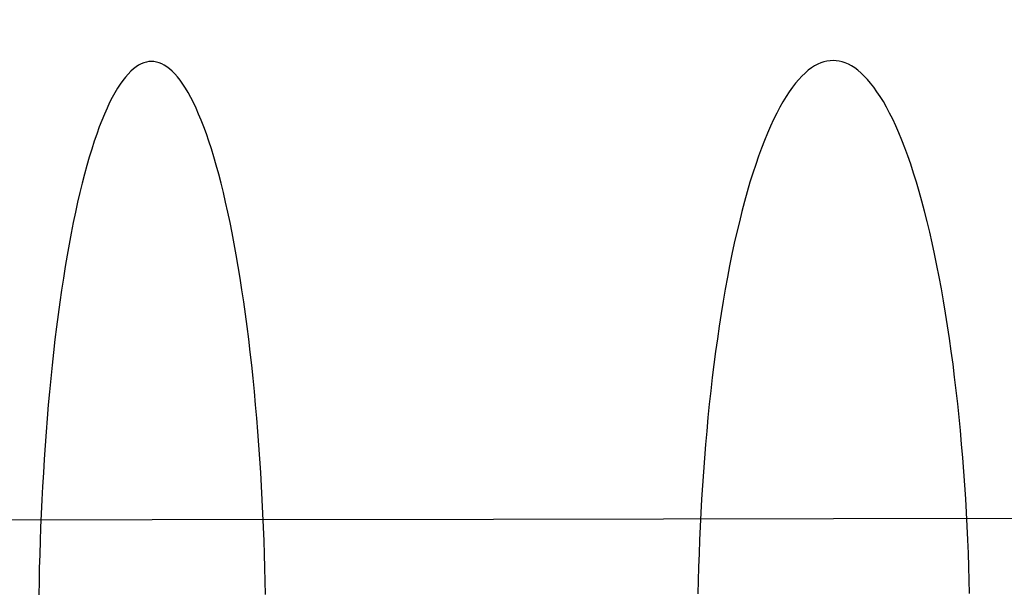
# Model space of a CAD drawing. Header units: millimetres. Extents: x -2852 to 102, y -106 to 97.
# Tile 152 of 256: x -2266 to -2255, y -4 to 3. Entities that reach past the tile are written whole.
import ezdxf

# ---------------------------------------------------------------- set-up
doc = ezdxf.new("R2010")
doc.units = ezdxf.units.MM
doc.header["$MEASUREMENT"] = 0
doc.layers.add('Predefinito', color=5, linetype='Continuous')

msp = doc.modelspace()

# ---------------------------------------------------------------- linework, layer by layer
at = {"layer": 'Predefinito', "extrusion": (-0.001367, 0.999999, 0)}
msp.add_lwpolyline([(1899.675, 1028.426), (1950.258, 936.031), (1967.4, 906.576), (1985.127, 877.47), (2004.656, 847.084), (2025.496, 816.669), (2036.395, 801.605), (2047.581, 786.753), (2059.049, 772.174), (2070.848, 757.863), (2082.852, 744.027), (2095.232, 730.528), (2107.74, 717.692), (2114.15, 711.428), (2120.669, 705.279), (2127.105, 699.424), (2133.652, 693.694), (2140.312, 688.097), (2147.091, 682.643), (2153.75, 677.524), (2160.526, 672.56), (2167.421, 667.763), (2174.437, 663.147), (2181.313, 658.884), (2188.305, 654.816), (2195.415, 650.956), (2202.643, 647.32), (2209.738, 644.036), (2216.937, 640.993), (2220.576, 639.566), (2224.24, 638.206), (2227.928, 636.914), (2231.641, 635.692), (2235.831, 634.409), (2240.048, 633.217), (2244.289, 632.118), (2248.553, 631.112), (2252.587, 630.248), (2256.638, 629.466), (2260.704, 628.764), (2264.783, 628.142), (2268.847, 627.604), (2272.92, 627.144), (2277, 626.761), (2281.087, 626.455), (2285.18, 626.225), (2289.276, 626.069), (2293.374, 625.988), (2297.474, 625.98), (2305.647, 626.178), (2313.808, 626.656), (2321.95, 627.406), (2330.063, 628.419), (2338.132, 629.686), (2346.159, 631.199), (2354.138, 632.953), (2362.062, 634.938), (2369.891, 637.139), (2377.656, 639.556), (2385.353, 642.184), (2392.976, 645.017), (2400.435, 648.013), (2407.813, 651.2), (2415.108, 654.575), (2422.316, 658.133), (2429.278, 661.787), (2436.148, 665.612), (2442.922, 669.605), (2449.594, 673.764), (2455.744, 677.809), (2461.797, 681.998), (2467.747, 686.333), (2473.588, 690.813), (2480.985, 696.836), (2488.178, 703.101), (2491.988, 706.596), (2495.734, 710.158), (2499.416, 713.788), (2503.033, 717.481), (2509.946, 724.917), (2516.606, 732.58), (2522.96, 740.381), (2529.076, 748.372), (2534.957, 756.525), (2540.622, 764.832), (2546.118, 773.325), (2551.424, 781.935), (2556.66, 790.821), (2561.74, 799.799), (2571.51, 817.968), (2626.828, 928.194), (2638.541, 949.732), (2651.216, 971.672), (2674.704, 1009.524), (2677.832, 1014.879), (2679.262, 1017.451), (2680.646, 1020.045), (2681.888, 1022.497), (2683.068, 1024.979), (2684.056, 1027.223), (2684.522, 1028.357), (2684.967, 1029.499)], dxfattribs=at)
msp.add_lwpolyline([(1899.675, 1028.426), (1950.258, 936.031), (1967.4, 906.576), (1985.127, 877.47), (2004.656, 847.084), (2025.496, 816.669), (2036.395, 801.605), (2047.581, 786.753), (2059.049, 772.174), (2070.848, 757.863), (2082.852, 744.027), (2095.232, 730.528), (2107.74, 717.692), (2114.15, 711.428), (2120.669, 705.279), (2127.105, 699.424), (2133.652, 693.694), (2140.312, 688.097), (2147.091, 682.643), (2153.75, 677.524), (2160.526, 672.56), (2167.421, 667.763), (2174.437, 663.147), (2181.313, 658.884), (2188.305, 654.816), (2195.415, 650.956), (2202.643, 647.32), (2209.738, 644.036), (2216.937, 640.993), (2220.576, 639.566), (2224.24, 638.206), (2227.928, 636.914), (2231.641, 635.692), (2235.831, 634.409), (2240.048, 633.217), (2244.289, 632.118), (2248.553, 631.112), (2252.587, 630.248), (2256.638, 629.466), (2260.704, 628.764), (2264.783, 628.142), (2268.847, 627.604), (2272.92, 627.144), (2277, 626.761), (2281.087, 626.455), (2285.18, 626.225), (2289.276, 626.069), (2293.374, 625.988), (2297.474, 625.98), (2305.647, 626.178), (2313.808, 626.656), (2321.95, 627.406), (2330.063, 628.419), (2338.132, 629.686), (2346.159, 631.199), (2354.138, 632.953), (2362.062, 634.938), (2369.891, 637.139), (2377.656, 639.556), (2385.353, 642.184), (2392.976, 645.017), (2400.435, 648.013), (2407.813, 651.2), (2415.108, 654.575), (2422.316, 658.133), (2429.278, 661.787), (2436.148, 665.612), (2442.922, 669.605), (2449.594, 673.764), (2455.744, 677.809), (2461.797, 681.998), (2467.747, 686.333), (2473.588, 690.813), (2480.985, 696.836), (2488.178, 703.101), (2491.988, 706.596), (2495.734, 710.158), (2499.416, 713.788), (2503.033, 717.481), (2509.946, 724.917), (2516.606, 732.58), (2522.96, 740.381), (2529.076, 748.372), (2534.957, 756.525), (2540.622, 764.832), (2546.118, 773.325), (2551.424, 781.935), (2556.66, 790.821), (2561.74, 799.799), (2571.51, 817.968), (2626.828, 928.194), (2638.541, 949.732), (2651.216, 971.672), (2674.704, 1009.524), (2677.832, 1014.879), (2679.262, 1017.451), (2680.646, 1020.045), (2681.888, 1022.497), (2683.068, 1024.979), (2684.056, 1027.223), (2684.522, 1028.357), (2684.967, 1029.499)], dxfattribs=at)
at = {"layer": 'Predefinito'}
for points in [[(-2263.425, -3.989, 621.304), (-2263.428, -3.829, 621.32), (-2263.432, -3.669, 621.339), (-2263.437, -3.507, 621.363), (-2263.443, -3.345, 621.391), (-2263.449, -3.182, 621.422), (-2263.457, -3.019, 621.458), (-2263.465, -2.856, 621.497), (-2263.474, -2.692, 621.541), (-2263.483, -2.529, 621.589), (-2263.494, -2.366, 621.641), (-2263.505, -2.204, 621.697), (-2263.518, -2.042, 621.758), (-2263.531, -1.881, 621.823), (-2263.545, -1.721, 621.892), (-2263.559, -1.561, 621.965), (-2263.575, -1.404, 622.043), (-2263.591, -1.247, 622.125), (-2263.609, -1.092, 622.211), (-2263.627, -0.939, 622.301), (-2263.646, -0.788, 622.395), (-2263.665, -0.639, 622.493), (-2263.686, -0.493, 622.596), (-2263.707, -0.348, 622.702), (-2263.729, -0.207, 622.812), (-2263.752, -0.068, 622.925), (-2263.775, 0.068, 623.042), (-2263.799, 0.201, 623.163), (-2263.824, 0.331, 623.287), (-2263.849, 0.457, 623.414), (-2263.875, 0.58, 623.545), (-2263.902, 0.7, 623.678), (-2263.929, 0.815, 623.814), (-2263.957, 0.927, 623.953), (-2263.985, 1.035, 624.095), (-2264.014, 1.14, 624.239), (-2264.043, 1.24, 624.385), (-2264.072, 1.336, 624.533), (-2264.102, 1.428, 624.683), (-2264.132, 1.515, 624.835), (-2264.163, 1.599, 624.989), (-2264.194, 1.678, 625.144), (-2264.225, 1.752, 625.3), (-2264.256, 1.823, 625.457), (-2264.287, 1.889, 625.615), (-2264.319, 1.951, 625.774), (-2264.35, 2.008, 625.933), (-2264.382, 2.061, 626.093), (-2264.414, 2.11, 626.253), (-2264.446, 2.155, 626.413), (-2264.478, 2.195, 626.573), (-2264.509, 2.231, 626.733), (-2264.541, 2.263, 626.893), (-2264.573, 2.291, 627.052), (-2264.604, 2.315, 627.211), (-2264.635, 2.335, 627.368), (-2264.666, 2.352, 627.525), (-2264.697, 2.364, 627.681), (-2264.728, 2.373, 627.836), (-2264.759, 2.378, 627.99), (-2264.789, 2.38, 628.142), (-2264.819, 2.378, 628.295), (-2264.849, 2.373, 628.449), (-2264.88, 2.364, 628.603), (-2264.911, 2.351, 628.759), (-2264.942, 2.335, 628.916), (-2264.973, 2.315, 629.074), (-2265.005, 2.291, 629.233), (-2265.036, 2.263, 629.392), (-2265.068, 2.23, 629.551), (-2265.099, 2.194, 629.711), (-2265.131, 2.154, 629.872), (-2265.163, 2.109, 630.032), (-2265.194, 2.06, 630.192), (-2265.226, 2.007, 630.352), (-2265.258, 1.949, 630.511), (-2265.289, 1.888, 630.67), (-2265.32, 1.821, 630.828), (-2265.351, 1.751, 630.985), (-2265.382, 1.676, 631.141), (-2265.413, 1.597, 631.296), (-2265.443, 1.513, 631.45), (-2265.473, 1.426, 631.601), (-2265.503, 1.334, 631.752), (-2265.532, 1.238, 631.9), (-2265.561, 1.137, 632.046), (-2265.589, 1.033, 632.19), (-2265.617, 0.925, 632.331), (-2265.644, 0.813, 632.47), (-2265.671, 0.697, 632.607), (-2265.697, 0.578, 632.74), (-2265.723, 0.455, 632.87), (-2265.748, 0.328, 632.998), (-2265.773, 0.198, 633.122), (-2265.796, 0.065, 633.242), (-2265.819, -0.071, 633.36), (-2265.842, -0.21, 633.473), (-2265.863, -0.351, 633.583), (-2265.884, -0.496, 633.689), (-2265.904, -0.642, 633.791), (-2265.923, -0.791, 633.89), (-2265.942, -0.942, 633.984), (-2265.959, -1.096, 634.074), (-2265.976, -1.25, 634.16), (-2265.992, -1.407, 634.242), (-2266.007, -1.565, 634.319), (-2266.022, -1.724, 634.393), (-2266.035, -1.884, 634.462), (-2266.048, -2.045, 634.527), (-2266.06, -2.207, 634.587), (-2266.071, -2.37, 634.644), (-2266.081, -2.533, 634.696), (-2266.09, -2.696, 634.744), (-2266.098, -2.859, 634.788), (-2266.106, -3.023, 634.827), (-2266.113, -3.186, 634.863), (-2266.119, -3.348, 634.894), (-2266.124, -3.511, 634.922), (-2266.129, -3.672, 634.945), (-2266.132, -3.833, 634.965), (-2266.135, -3.993, 634.981)], [(-2263.425, -3.989, 621.304), (-2263.428, -3.829, 621.32), (-2263.432, -3.669, 621.339), (-2263.437, -3.507, 621.363), (-2263.443, -3.345, 621.391), (-2263.449, -3.182, 621.422), (-2263.457, -3.019, 621.458), (-2263.465, -2.856, 621.497), (-2263.474, -2.692, 621.541), (-2263.483, -2.529, 621.589), (-2263.494, -2.366, 621.641), (-2263.505, -2.204, 621.697), (-2263.518, -2.042, 621.758), (-2263.531, -1.881, 621.823), (-2263.545, -1.721, 621.892), (-2263.559, -1.561, 621.965), (-2263.575, -1.404, 622.043), (-2263.591, -1.247, 622.125), (-2263.609, -1.092, 622.211), (-2263.627, -0.939, 622.301), (-2263.646, -0.788, 622.395), (-2263.665, -0.639, 622.493), (-2263.686, -0.493, 622.596), (-2263.707, -0.348, 622.702), (-2263.729, -0.207, 622.812), (-2263.752, -0.068, 622.925), (-2263.775, 0.068, 623.042), (-2263.799, 0.201, 623.163), (-2263.824, 0.331, 623.287), (-2263.849, 0.457, 623.414), (-2263.875, 0.58, 623.545), (-2263.902, 0.7, 623.678), (-2263.929, 0.815, 623.814), (-2263.957, 0.927, 623.953), (-2263.985, 1.035, 624.095), (-2264.014, 1.14, 624.239), (-2264.043, 1.24, 624.385), (-2264.072, 1.336, 624.533), (-2264.102, 1.428, 624.683), (-2264.132, 1.515, 624.835), (-2264.163, 1.599, 624.989), (-2264.194, 1.678, 625.144), (-2264.225, 1.752, 625.3), (-2264.256, 1.823, 625.457), (-2264.287, 1.889, 625.615), (-2264.319, 1.951, 625.774), (-2264.35, 2.008, 625.933), (-2264.382, 2.061, 626.093), (-2264.414, 2.11, 626.253), (-2264.446, 2.155, 626.413), (-2264.478, 2.195, 626.573), (-2264.509, 2.231, 626.733), (-2264.541, 2.263, 626.893), (-2264.573, 2.291, 627.052), (-2264.604, 2.315, 627.211), (-2264.635, 2.335, 627.368), (-2264.666, 2.352, 627.525), (-2264.697, 2.364, 627.681), (-2264.728, 2.373, 627.836), (-2264.759, 2.378, 627.99), (-2264.789, 2.38, 628.142), (-2264.819, 2.378, 628.295), (-2264.849, 2.373, 628.449), (-2264.88, 2.364, 628.603), (-2264.911, 2.351, 628.759), (-2264.942, 2.335, 628.916), (-2264.973, 2.315, 629.074), (-2265.005, 2.291, 629.233), (-2265.036, 2.263, 629.392), (-2265.068, 2.23, 629.551), (-2265.099, 2.194, 629.711), (-2265.131, 2.154, 629.872), (-2265.163, 2.109, 630.032), (-2265.194, 2.06, 630.192), (-2265.226, 2.007, 630.352), (-2265.258, 1.949, 630.511), (-2265.289, 1.888, 630.67), (-2265.32, 1.821, 630.828), (-2265.351, 1.751, 630.985), (-2265.382, 1.676, 631.141), (-2265.413, 1.597, 631.296), (-2265.443, 1.513, 631.45), (-2265.473, 1.426, 631.601), (-2265.503, 1.334, 631.752), (-2265.532, 1.238, 631.9), (-2265.561, 1.137, 632.046), (-2265.589, 1.033, 632.19), (-2265.617, 0.925, 632.331), (-2265.644, 0.813, 632.47), (-2265.671, 0.697, 632.607), (-2265.697, 0.578, 632.74), (-2265.723, 0.455, 632.87), (-2265.748, 0.328, 632.998), (-2265.773, 0.198, 633.122), (-2265.796, 0.065, 633.242), (-2265.819, -0.071, 633.36), (-2265.842, -0.21, 633.473), (-2265.863, -0.351, 633.583), (-2265.884, -0.496, 633.689), (-2265.904, -0.642, 633.791), (-2265.923, -0.791, 633.89), (-2265.942, -0.942, 633.984), (-2265.959, -1.096, 634.074), (-2265.976, -1.25, 634.16), (-2265.992, -1.407, 634.242), (-2266.007, -1.565, 634.319), (-2266.022, -1.724, 634.393), (-2266.035, -1.884, 634.462), (-2266.048, -2.045, 634.527), (-2266.06, -2.207, 634.587), (-2266.071, -2.37, 634.644), (-2266.081, -2.533, 634.696), (-2266.09, -2.696, 634.744), (-2266.098, -2.859, 634.788), (-2266.106, -3.023, 634.827), (-2266.113, -3.186, 634.863), (-2266.119, -3.348, 634.894), (-2266.124, -3.511, 634.922), (-2266.129, -3.672, 634.945), (-2266.132, -3.833, 634.965), (-2266.135, -3.993, 634.981)], [(-2255.011, -3.978, 622.686), (-2255.015, -3.818, 622.702), (-2255.02, -3.657, 622.721), (-2255.025, -3.495, 622.745), (-2255.032, -3.333, 622.772), (-2255.04, -3.17, 622.803), (-2255.049, -3.007, 622.838), (-2255.058, -2.844, 622.878), (-2255.069, -2.681, 622.921), (-2255.08, -2.518, 622.968), (-2255.093, -2.355, 623.02), (-2255.107, -2.192, 623.076), (-2255.121, -2.03, 623.136), (-2255.137, -1.869, 623.2), (-2255.153, -1.709, 623.269), (-2255.171, -1.55, 623.342), (-2255.19, -1.392, 623.419), (-2255.209, -1.236, 623.5), (-2255.23, -1.081, 623.585), (-2255.252, -0.928, 623.674), (-2255.274, -0.777, 623.768), (-2255.298, -0.628, 623.865), (-2255.322, -0.481, 623.967), (-2255.348, -0.337, 624.072), (-2255.374, -0.195, 624.181), (-2255.401, -0.056, 624.293), (-2255.429, 0.08, 624.409), (-2255.458, 0.212, 624.529), (-2255.488, 0.342, 624.652), (-2255.518, 0.469, 624.778), (-2255.549, 0.592, 624.908), (-2255.581, 0.711, 625.04), (-2255.613, 0.827, 625.175), (-2255.647, 0.939, 625.313), (-2255.68, 1.047, 625.453), (-2255.715, 1.151, 625.596), (-2255.749, 1.251, 625.741), (-2255.785, 1.347, 625.887), (-2255.821, 1.439, 626.036), (-2255.857, 1.527, 626.187), (-2255.893, 1.61, 626.339), (-2255.93, 1.689, 626.493), (-2255.967, 1.764, 626.647), (-2256.005, 1.834, 626.803), (-2256.042, 1.9, 626.96), (-2256.08, 1.962, 627.117), (-2256.118, 2.019, 627.275), (-2256.156, 2.072, 627.434), (-2256.194, 2.121, 627.593), (-2256.232, 2.166, 627.751), (-2256.27, 2.206, 627.91), (-2256.308, 2.242, 628.069), (-2256.346, 2.274, 628.227), (-2256.384, 2.302, 628.385), (-2256.422, 2.326, 628.542), (-2256.459, 2.347, 628.698), (-2256.497, 2.363, 628.854), (-2256.534, 2.375, 629.009), (-2256.571, 2.384, 629.162), (-2256.607, 2.389, 629.315), (-2256.643, 2.391, 629.466), (-2256.679, 2.389, 629.617), (-2256.716, 2.384, 629.769), (-2256.753, 2.375, 629.923), (-2256.79, 2.362, 630.077), (-2256.827, 2.346, 630.233), (-2256.864, 2.326, 630.389), (-2256.902, 2.302, 630.547), (-2256.94, 2.274, 630.704), (-2256.978, 2.241, 630.863), (-2257.016, 2.205, 631.021), (-2257.054, 2.165, 631.18), (-2257.091, 2.12, 631.339), (-2257.129, 2.071, 631.498), (-2257.167, 2.018, 631.656), (-2257.205, 1.96, 631.814), (-2257.243, 1.899, 631.971), (-2257.28, 1.832, 632.128), (-2257.317, 1.762, 632.284), (-2257.354, 1.687, 632.439), (-2257.391, 1.608, 632.592), (-2257.427, 1.524, 632.744), (-2257.463, 1.437, 632.895), (-2257.499, 1.345, 633.044), (-2257.534, 1.249, 633.191), (-2257.568, 1.148, 633.336), (-2257.602, 1.044, 633.478), (-2257.636, 0.936, 633.619), (-2257.669, 0.824, 633.756), (-2257.701, 0.708, 633.891), (-2257.732, 0.589, 634.024), (-2257.763, 0.466, 634.153), (-2257.793, 0.339, 634.279), (-2257.823, 0.209, 634.402), (-2257.851, 0.076, 634.522), (-2257.879, -0.06, 634.638), (-2257.905, -0.199, 634.751), (-2257.931, -0.34, 634.86), (-2257.956, -0.485, 634.965), (-2257.98, -0.632, 635.066), (-2258.004, -0.781, 635.163), (-2258.026, -0.932, 635.257), (-2258.047, -1.085, 635.346), (-2258.067, -1.24, 635.432), (-2258.086, -1.396, 635.513), (-2258.105, -1.554, 635.59), (-2258.122, -1.713, 635.662), (-2258.138, -1.873, 635.731), (-2258.153, -2.035, 635.795), (-2258.167, -2.196, 635.855), (-2258.18, -2.359, 635.911), (-2258.193, -2.522, 635.963), (-2258.204, -2.685, 636.01), (-2258.214, -2.848, 636.054), (-2258.223, -3.012, 636.093), (-2258.231, -3.175, 636.128), (-2258.239, -3.338, 636.159), (-2258.245, -3.5, 636.187), (-2258.25, -3.661, 636.21), (-2258.255, -3.822, 636.23), (-2258.258, -3.982, 636.246)], [(-2255.011, -3.978, 622.686), (-2255.015, -3.818, 622.702), (-2255.02, -3.657, 622.721), (-2255.025, -3.495, 622.745), (-2255.032, -3.333, 622.772), (-2255.04, -3.17, 622.803), (-2255.049, -3.007, 622.838), (-2255.058, -2.844, 622.878), (-2255.069, -2.681, 622.921), (-2255.08, -2.518, 622.968), (-2255.093, -2.355, 623.02), (-2255.107, -2.192, 623.076), (-2255.121, -2.03, 623.136), (-2255.137, -1.869, 623.2), (-2255.153, -1.709, 623.269), (-2255.171, -1.55, 623.342), (-2255.19, -1.392, 623.419), (-2255.209, -1.236, 623.5), (-2255.23, -1.081, 623.585), (-2255.252, -0.928, 623.674), (-2255.274, -0.777, 623.768), (-2255.298, -0.628, 623.865), (-2255.322, -0.481, 623.967), (-2255.348, -0.337, 624.072), (-2255.374, -0.195, 624.181), (-2255.401, -0.056, 624.293), (-2255.429, 0.08, 624.409), (-2255.458, 0.212, 624.529), (-2255.488, 0.342, 624.652), (-2255.518, 0.469, 624.778), (-2255.549, 0.592, 624.908), (-2255.581, 0.711, 625.04), (-2255.613, 0.827, 625.175), (-2255.647, 0.939, 625.313), (-2255.68, 1.047, 625.453), (-2255.715, 1.151, 625.596), (-2255.749, 1.251, 625.741), (-2255.785, 1.347, 625.887), (-2255.821, 1.439, 626.036), (-2255.857, 1.527, 626.187), (-2255.893, 1.61, 626.339), (-2255.93, 1.689, 626.493), (-2255.967, 1.764, 626.647), (-2256.005, 1.834, 626.803), (-2256.042, 1.9, 626.96), (-2256.08, 1.962, 627.117), (-2256.118, 2.019, 627.275), (-2256.156, 2.072, 627.434), (-2256.194, 2.121, 627.593), (-2256.232, 2.166, 627.751), (-2256.27, 2.206, 627.91), (-2256.308, 2.242, 628.069), (-2256.346, 2.274, 628.227), (-2256.384, 2.302, 628.385), (-2256.422, 2.326, 628.542), (-2256.459, 2.347, 628.698), (-2256.497, 2.363, 628.854), (-2256.534, 2.375, 629.009), (-2256.571, 2.384, 629.162), (-2256.607, 2.389, 629.315), (-2256.643, 2.391, 629.466), (-2256.679, 2.389, 629.617), (-2256.716, 2.384, 629.769), (-2256.753, 2.375, 629.923), (-2256.79, 2.362, 630.077), (-2256.827, 2.346, 630.233), (-2256.864, 2.326, 630.389), (-2256.902, 2.302, 630.547), (-2256.94, 2.274, 630.704), (-2256.978, 2.241, 630.863), (-2257.016, 2.205, 631.021), (-2257.054, 2.165, 631.18), (-2257.091, 2.12, 631.339), (-2257.129, 2.071, 631.498), (-2257.167, 2.018, 631.656), (-2257.205, 1.96, 631.814), (-2257.243, 1.899, 631.971), (-2257.28, 1.832, 632.128), (-2257.317, 1.762, 632.284), (-2257.354, 1.687, 632.439), (-2257.391, 1.608, 632.592), (-2257.427, 1.524, 632.744), (-2257.463, 1.437, 632.895), (-2257.499, 1.345, 633.044), (-2257.534, 1.249, 633.191), (-2257.568, 1.148, 633.336), (-2257.602, 1.044, 633.478), (-2257.636, 0.936, 633.619), (-2257.669, 0.824, 633.756), (-2257.701, 0.708, 633.891), (-2257.732, 0.589, 634.024), (-2257.763, 0.466, 634.153), (-2257.793, 0.339, 634.279), (-2257.823, 0.209, 634.402), (-2257.851, 0.076, 634.522), (-2257.879, -0.06, 634.638), (-2257.905, -0.199, 634.751), (-2257.931, -0.34, 634.86), (-2257.956, -0.485, 634.965), (-2257.98, -0.632, 635.066), (-2258.004, -0.781, 635.163), (-2258.026, -0.932, 635.257), (-2258.047, -1.085, 635.346), (-2258.067, -1.24, 635.432), (-2258.086, -1.396, 635.513), (-2258.105, -1.554, 635.59), (-2258.122, -1.713, 635.662), (-2258.138, -1.873, 635.731), (-2258.153, -2.035, 635.795), (-2258.167, -2.196, 635.855), (-2258.18, -2.359, 635.911), (-2258.193, -2.522, 635.963), (-2258.204, -2.685, 636.01), (-2258.214, -2.848, 636.054), (-2258.223, -3.012, 636.093), (-2258.231, -3.175, 636.128), (-2258.239, -3.338, 636.159), (-2258.245, -3.5, 636.187), (-2258.25, -3.661, 636.21), (-2258.255, -3.822, 636.23), (-2258.258, -3.982, 636.246)]]:
    msp.add_polyline3d(points, dxfattribs=at)

doc.saveas('drawing.dxf')
